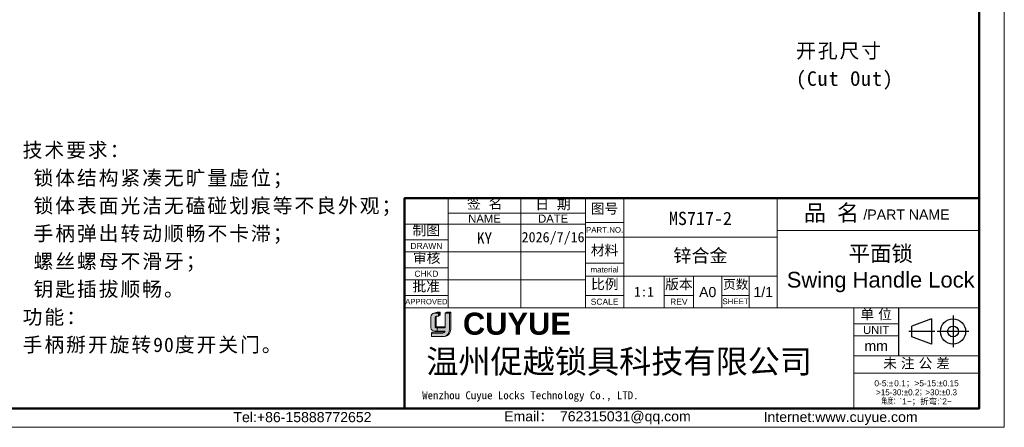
# Model space of a CAD drawing. Header units: millimetres. Extents: x 684 to 1227, y 21 to 405.
# Tile 6 of 28: x 870 to 1227, y 21 to 169. Entities that reach past the tile are written whole.
import ezdxf

# ---------------------------------------------------------------- set-up
doc = ezdxf.new("R2010")
doc.units = ezdxf.units.MM
doc.header["$LTSCALE"] = 2
for name, color, linetype, lineweight in [('0007', 7, 'Continuous', 5), ('实线层', 7, 'Continuous', 25), ('尺寸线层', 3, 'Continuous', 18), ('粗实线层', 7, 'Continuous', 50), ('细实线层', 3, 'Continuous', 18)]:
    doc.layers.add(name, color=color, linetype=linetype, lineweight=lineweight)
doc.styles.add('ARIAL', font='arial.ttf')
doc.styles.add('TEXTSTYLE_2', font='arial.ttf')
doc.styles.add('TEXTSTYLE_3', font='arial.ttf')
doc.styles.add('TEXTSTYLE_4', font='arial.ttf')

msp = doc.modelspace()

# ---------------------------------------------------------------- hatches: boundary and pattern name
at = {"layer": '实线层'}
h = msp.add_hatch(color=30, dxfattribs=at)
edge = h.paths.add_edge_path(flags=0)
edge.add_arc((1021.388859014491, 60.70655062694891), 0.5223099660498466, 103.89623382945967, 180.1196323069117, ccw=False)
edge.add_line((1021.263418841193, 61.21357376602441), (1022.080079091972, 61.21357376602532))
edge.add_line((1022.080079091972, 61.21357376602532), (1022.080079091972, 62.33110568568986))
edge.add_line((1022.080079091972, 62.33110568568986), (1020.438860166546, 62.33110568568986))
edge.add_arc((1020.953111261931, 60.78975798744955), 1.624871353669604, 108.4506221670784, 173.4013944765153)
edge.add_line((1019.339003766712, 60.97647678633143), (1019.339003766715, 57.02993528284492))
edge.add_arc((1020.729358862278, 57.15946205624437), 1.39637547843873, 185.3223660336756, 272.7233690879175)
edge.add_line((1020.795706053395, 55.76466367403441), (1021.67068658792, 55.76466367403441))
edge.add_line((1021.67068658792, 55.76466367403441), (1021.670686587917, 57.02993528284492))
edge.add_line((1021.670686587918, 57.02993528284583), (1021.276799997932, 57.02993528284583))
edge.add_arc((1021.243956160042, 57.40622563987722), 0.3777209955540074, 177.6597996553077, 274.98831874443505, ccw=False)
edge.add_line((1020.866550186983, 57.42164906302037), (1020.866550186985, 60.70546005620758))
h = msp.add_hatch(color=254, dxfattribs=at)
h.paths.add_polyline_path([(1021.632526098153, 62.6635006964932), (1020.438860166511, 62.33110568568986), (1022.080079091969, 62.33110568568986), (1022.644533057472, 62.6635006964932)], flags=0)
h.paths.add_polyline_path([(1024.484068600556, 62.33110568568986), (1026.082974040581, 62.33110568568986), (1026.552876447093, 62.6635006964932), (1025.073456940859, 62.6635006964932)], flags=0)
h = msp.add_hatch(color=251, dxfattribs=at)
edge = h.paths.add_edge_path(flags=0)
edge.add_line((1021.243217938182, 57.64889364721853), (1021.243217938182, 60.7054600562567))
edge.add_arc((1021.765526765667, 60.70655062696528), 0.5223099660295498, 103.89623382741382, 180.1196323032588, ccw=False)
edge.add_line((1021.640086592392, 61.21357376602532), (1021.263418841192, 61.21357376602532))
edge.add_arc((1021.388859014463, 60.70655062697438), 0.5223099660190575, 103.8962338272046, 180.1196323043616)
edge.add_line((1020.866550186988, 60.70546005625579), (1020.866550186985, 57.42164906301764))
edge.add_arc((1021.243956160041, 57.40622563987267), 0.3777209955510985, 177.6597996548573, 274.9883187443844)
edge.add_line((1021.27679999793, 57.0299352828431), (1024.484068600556, 57.02993528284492))
edge.add_line((1024.484068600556, 57.02993528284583), (1024.484068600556, 57.34790420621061))
edge.add_line((1024.484068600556, 57.34790420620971), (1021.484282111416, 57.34790420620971))
edge.add_arc((1021.539989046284, 57.6395497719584), 0.2969181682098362, 178.1966309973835, 259.1862447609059, ccw=False)
msp.add_hatch(color=251, dxfattribs=at).paths.add_polyline_path([(1022.080079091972, 61.21357376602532), (1022.644533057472, 61.64246091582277), (1022.644533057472, 62.6635006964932), (1022.080079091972, 62.33110568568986)], flags=0)
h = msp.add_hatch(color=251, dxfattribs=at)
edge = h.paths.add_edge_path(flags=0)
edge.add_line((1026.552876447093, 62.6635006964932), (1026.082974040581, 62.33110568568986))
edge.add_line((1026.082974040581, 62.33110568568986), (1026.082974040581, 56.47141040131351))
edge.add_arc((1023.430913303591, 56.36797075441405), 2.654077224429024, -71.74154242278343, 2.2336036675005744, ccw=False)
edge.add_arc((1023.8226938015, 56.54300388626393), 2.731121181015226, 279.2658368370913, 358.4978790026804)
edge.add_line((1026.552876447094, 56.47141040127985), (1026.552876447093, 62.6635006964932))
h = msp.add_hatch(color=251, dxfattribs=at)
edge = h.paths.add_edge_path(flags=0)
edge.add_line((1019.851808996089, 55.46399533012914), (1019.515613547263, 55.09400055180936))
edge.add_line((1019.515613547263, 55.09400055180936), (1023.686590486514, 55.09400055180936))
edge.add_arc((1023.533777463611, 56.08517657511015), 1.002886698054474, 278.7644802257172, 323.8869948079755)
edge.add_line((1024.343965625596, 55.49409547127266), (1019.851808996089, 55.46399533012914))
at = {"layer": '尺寸线层'}
h = msp.add_hatch(color=179, dxfattribs=at)
edge = h.paths.add_edge_path(flags=0)
edge.add_line((1026.082974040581, 62.33110568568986), (1024.484068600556, 62.33110568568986))
edge.add_line((1024.484068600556, 62.33110568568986), (1024.484068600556, 57.02993528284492))
edge.add_line((1024.484068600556, 57.02993528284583), (1021.670686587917, 57.02993528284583))
edge.add_line((1021.670686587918, 57.02993528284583), (1021.670686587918, 55.76466367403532))
edge.add_line((1021.670686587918, 55.76466367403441), (1024.484068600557, 55.76466367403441))
edge.add_arc((1023.533777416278, 56.08517665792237), 1.002886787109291, 278.7644821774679, 341.36184450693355, ccw=False)
edge.add_line((1023.686590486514, 55.09400055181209), (1019.515613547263, 55.09400055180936))
edge.add_line((1019.515613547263, 55.09400055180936), (1019.515613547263, 53.81227593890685))
edge.add_line((1019.515613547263, 53.81227593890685), (1023.776349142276, 53.81227593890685))
edge.add_arc((1023.822693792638, 56.54300337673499), 2.731120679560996, 269.0276957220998, 279.2658387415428)
edge.add_arc((1023.430913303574, 56.36797075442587), 2.654077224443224, 288.258457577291, 362.2336036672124)
edge.add_line((1026.082974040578, 56.47141040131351), (1026.082974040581, 62.33110568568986))

# ---------------------------------------------------------------- linework, layer by layer
at = {"color": 0, "linetype": 'Continuous'}
for p, q in [((1188.672556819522, 64.26527060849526), (1188.672556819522, 46.8670447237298)), ((1188.672556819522, 64.26527060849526), (1188.672556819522, 46.8670447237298)), ((1208.473597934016, 61.38702869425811), (1208.473597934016, 49.93690242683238)), ((1208.473597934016, 61.38702869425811), (1208.473597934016, 49.93690242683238)), ((1200.642921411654, 60.21519052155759), (1193.4987183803, 57.62813156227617)), ((1200.642921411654, 60.21519052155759), (1193.4987183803, 57.62813156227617)), ((1193.4987183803, 53.69579955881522), (1193.4987183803, 57.62813156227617)), ((1193.4987183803, 53.69579955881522), (1193.4987183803, 57.62813156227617)), ((1200.642921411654, 60.21519052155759), (1200.642921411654, 51.10874059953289)), ((1200.642921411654, 60.21519052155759), (1200.642921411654, 51.10874059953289)), ((1201.936841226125, 55.66196556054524), (1192.487430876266, 55.66196556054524)), ((1201.936841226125, 55.66196556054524), (1192.487430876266, 55.66196556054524)), ((1200.642921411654, 51.10874059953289), (1193.4987183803, 53.69579955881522)), ((1200.642921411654, 51.10874059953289), (1193.4987183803, 53.69579955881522)), ((1214.19866106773, 55.66196556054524), (1202.748534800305, 55.66196556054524)), ((1214.19866106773, 55.66196556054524), (1202.748534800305, 55.66196556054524))]:
    msp.add_line(p, q, dxfattribs=at)
for radius in [4.553224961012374, 4.553224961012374, 1.966166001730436, 1.966166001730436]:
    msp.add_circle((1208.473597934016, 55.66196556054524), radius, dxfattribs=at)
at = {"layer": '0007'}
for p, q in [((1019.339003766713, 57.0299352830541), (1019.339003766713, 60.97647678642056)), ((1020.438860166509, 62.33110568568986), (1021.632526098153, 62.6635006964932)), ((1020.438860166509, 62.33110568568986), (1022.080079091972, 62.33110568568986)), ((1020.866550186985, 57.42164906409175), (1020.866550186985, 60.70546002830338)), ((1021.243217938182, 57.64889364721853), (1021.243217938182, 60.70546002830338)), ((1021.26341884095, 61.21357376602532), (1022.080079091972, 61.21357376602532)), ((1021.632526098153, 62.6635006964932), (1022.644533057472, 62.6635006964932)), ((1022.080079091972, 62.33110568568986), (1022.644533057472, 62.6635006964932)), ((1022.080079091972, 61.21357376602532), (1022.080079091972, 62.33110568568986)), ((1022.080079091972, 61.21357376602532), (1022.644533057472, 61.64246091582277)), ((1022.644533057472, 61.64246091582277), (1022.644533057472, 62.6635006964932)), ((1024.484068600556, 62.33110568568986), (1025.073456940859, 62.6635006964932)), ((1024.484068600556, 62.33110568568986), (1026.082974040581, 62.33110568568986)), ((1024.484068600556, 57.02993528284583), (1024.484068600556, 62.33110568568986)), ((1025.073456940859, 62.6635006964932), (1026.552876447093, 62.6635006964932)), ((1026.082974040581, 62.33110568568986), (1026.552876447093, 62.6635006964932)), ((1026.082974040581, 62.33110568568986), (1026.082974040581, 56.47141040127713)), ((1026.552876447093, 62.6635006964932), (1026.552876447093, 56.47141040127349)), ((1021.484282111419, 57.34790420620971), (1024.484068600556, 57.34790420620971)), ((1019.515613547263, 55.09400055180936), (1019.851808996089, 55.46399533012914)), ((1019.515613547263, 53.81227593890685), (1019.515613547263, 55.09400055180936)), ((1019.515613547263, 55.09400055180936), (1023.68659048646, 55.09400055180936)), ((1019.515613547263, 53.81227593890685), (1023.776349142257, 53.81227593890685)), ((1019.851808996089, 55.46399533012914), (1024.343965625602, 55.49409547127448)), ((1020.795706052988, 55.76466367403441), (1024.484068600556, 55.76466367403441)), ((1021.276799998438, 57.02993528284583), (1024.484068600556, 57.02993528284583)), ((1021.670686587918, 57.02993528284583), (1021.670686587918, 55.76466367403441))]:
    msp.add_line(p, q, dxfattribs=at)
for centre, radius, start, end in [((1020.953111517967, 60.78975777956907), 1.624871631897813, 108.4506284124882, 173.4013882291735), ((1021.388858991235, 60.70655064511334), 0.5223099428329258, 103.8962318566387, 180.1196373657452), ((1021.765526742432, 60.70655064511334), 0.5223099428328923, 103.896231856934, 180.1196373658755), ((1021.243956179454, 57.40622566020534), 0.3777210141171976, 177.6598026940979, 274.9883156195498), ((1021.539989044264, 57.63954977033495), 0.2969181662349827, 178.1966306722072, 259.1862450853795), ((1020.729358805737, 57.15946199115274), 1.396375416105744, 185.322363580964, 272.7233715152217), ((1023.533777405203, 56.08517667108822), 1.002886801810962, 278.7644826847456, 341.3618439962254), ((1023.822693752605, 56.54300392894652), 2.731121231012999, 269.0276967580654, 358.4978781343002), ((1023.430913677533, 56.36797049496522), 2.654076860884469, 288.2424993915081, 2.233609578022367)]:
    msp.add_arc(centre, radius, start, end, dxfattribs=at)
at = {"layer": '粗实线层'}
for points in [[(716.8477192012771, 395.6182072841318), (1217.913272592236, 395.6182072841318), (1217.913272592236, 27.75146722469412), (716.8477192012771, 27.75146722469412)], [(716.847719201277, 395.6182072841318), (1217.913272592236, 395.6182072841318), (1217.913272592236, 27.75146722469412), (716.847719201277, 27.75146722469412)]]:
    msp.add_lwpolyline(points, close=True, dxfattribs=at)
msp.add_lwpolyline([(1217.912987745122, 103.8996916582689), (1136.760328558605, 103.8996916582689), (1009.820909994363, 103.8981684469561), (1009.820909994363, 27.7150189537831)], dxfattribs=at)
msp.add_lwpolyline([(1217.912987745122, 103.8996916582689), (1136.760328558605, 103.8996916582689), (1009.820909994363, 103.8981684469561), (1009.820909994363, 27.7150189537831)], dxfattribs=at)
at = {"layer": '细实线层'}
for p, q in [((1025.610896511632, 103.8981684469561), (1025.610896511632, 64.27699857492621)), ((1051.927540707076, 103.8981684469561), (1051.927540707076, 64.27699857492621)), ((1075.318751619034, 103.9319623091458), (1075.318751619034, 64.27699857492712)), ((1075.32011332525, 103.8981684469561), (1075.32011332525, 64.27699857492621)), ((1089.208091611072, 103.8991210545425), (1089.208091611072, 64.27699857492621)), ((1144.760328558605, 103.8996916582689), (1144.760328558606, 64.27699857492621)), ((1144.760328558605, 103.8996916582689), (1144.760328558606, 64.27699857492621)), ((1025.610896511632, 98.4886360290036), (1075.32011332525, 98.48863602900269)), ((1009.820909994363, 94.54113939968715), (1075.32011332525, 94.54113939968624)), ((1075.318751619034, 95.15974757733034), (1089.208091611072, 95.15974757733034)), ((1075.318751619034, 89.75021515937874), (1144.765451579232, 89.75021515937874)), ((1075.318751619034, 89.75021515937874), (1144.765451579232, 89.75021515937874)), ((1144.760328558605, 92.20340534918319), (1217.912987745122, 92.20340534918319)), ((1144.760328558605, 92.20340534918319), (1217.912987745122, 92.20340534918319)), ((1009.820909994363, 88.83919982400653), (1025.610896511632, 88.83919982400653)), ((1009.820909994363, 84.45309245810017), (1075.32011332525, 84.45309245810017)), ((1009.820909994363, 78.75115288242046), (1025.610896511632, 78.75115288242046)), ((1075.318751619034, 80.39318611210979), (1089.208091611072, 80.39318611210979)), ((1075.318751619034, 75.7146715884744), (1144.765451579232, 75.7146715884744)), ((1075.318751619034, 75.7146715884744), (1144.765451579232, 75.7146715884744)), ((1103.82844949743, 75.7146715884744), (1103.82844949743, 64.27699857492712)), ((1114.501310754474, 75.7146715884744), (1114.501310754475, 64.27699857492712)), ((1124.735561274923, 75.7146715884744), (1124.735561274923, 64.27699857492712)), ((1124.735561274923, 75.7146715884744), (1124.735561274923, 64.27699857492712)), ((1134.677404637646, 75.7146715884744), (1134.677404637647, 64.27699857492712)), ((1134.677404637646, 75.7146715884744), (1134.677404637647, 64.27699857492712)), ((1009.820909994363, 74.36504551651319), (1075.32011332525, 74.36504551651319)), ((1009.820909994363, 68.66310594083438), (1025.610896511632, 68.66310594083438)), ((1075.318751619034, 68.69689980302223), (1089.208091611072, 68.69689980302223)), ((1103.82844949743, 68.69689980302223), (1114.501310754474, 68.69689980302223)), ((1124.735561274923, 68.69689980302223), (1134.677404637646, 68.69689980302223)), ((1124.735561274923, 68.69689980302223), (1134.677404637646, 68.69689980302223)), ((1009.820909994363, 64.27699857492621), (1172.59002050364, 64.27699857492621)), ((1009.820909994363, 64.27699857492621), (1172.59002050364, 64.27699857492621)), ((1172.59002050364, 64.27699857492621), (1172.59002050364, 27.87295049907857)), ((1172.59002050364, 64.27699857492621), (1172.59002050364, 27.87295049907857)), ((1172.590163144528, 64.26527060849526), (1217.913272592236, 64.26527060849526)), ((1172.590163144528, 64.26527060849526), (1172.590163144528, 27.71501895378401)), ((1172.590163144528, 64.26527060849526), (1217.913272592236, 64.26527060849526)), ((1172.590163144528, 64.26527060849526), (1172.590163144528, 27.71501895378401)), ((1172.590163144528, 58.41712745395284), (1188.672556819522, 58.41712745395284)), ((1172.590163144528, 58.41712745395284), (1188.672556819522, 58.41712745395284)), ((1172.590163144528, 54.03102008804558), (1188.672556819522, 54.03102008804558)), ((1172.590163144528, 54.03102008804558), (1188.672556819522, 54.03102008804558)), ((1172.590163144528, 46.8670447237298), (1217.913272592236, 46.8670447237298)), ((1172.590163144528, 46.8670447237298), (1217.913272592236, 46.8670447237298)), ((1172.590163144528, 40.58029083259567), (1217.913272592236, 40.58029083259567)), ((1172.590163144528, 40.58029083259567), (1217.913272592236, 40.58029083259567))]:
    msp.add_line(p, q, dxfattribs=at)
for points in [[(684.2702097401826, 404.7559309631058), (1227.050996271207, 404.7559309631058), (1227.050996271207, 20.9715364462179), (684.2702097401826, 20.9715364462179)], [(684.2702097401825, 404.7559309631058), (1227.050996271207, 404.7559309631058), (1227.050996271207, 20.9715364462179), (684.2702097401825, 20.9715364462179)]]:
    msp.add_lwpolyline(points, close=True, dxfattribs=at)

# ---------------------------------------------------------------- texts
at = {"color": 0, "linetype": 'Continuous', "attachment_point": 2, "line_spacing_factor": 0.8999999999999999}
for s, insert, char_height, width, style in [('签  名', (1038.829741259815, 103.761889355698), 3.655089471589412, 16.07668259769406, 'TEXTSTYLE_2'), ('日  期', (1063.593161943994, 103.5725475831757), 3.655089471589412, 16.07668259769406, 'TEXTSTYLE_2'), ('图号', (1082.26342161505, 101.9731428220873), 3.655089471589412, 10.70826993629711, 'TEXTSTYLE_2'), ('{\\fSimSun|b0|i0|c0|p34;品 名}', (1164.456734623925, 101.5475082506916), 5.84814315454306, 21.42796202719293, 'TEXTSTYLE_2'), ('{\\fSimSun|b0|i0|c0|p34;品 名}', (1164.456734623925, 101.5475082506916), 5.84814315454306, 21.42796202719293, 'TEXTSTYLE_2'), ('/PART NAME', (1191.615103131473, 99.82391727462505), 3.655089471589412, 31.12940512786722, 'TEXTSTYLE_3'), ('/PART NAME', (1191.615103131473, 99.82391727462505), 3.655089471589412, 31.12940512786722, 'TEXTSTYLE_3'), ('PART.NO.', (1082.26342161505, 93.47840642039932), 2.04685010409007, 13.47573061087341, 'TEXTSTYLE_3'), ('材料', (1082.26342161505, 86.89924537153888), 3.655089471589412, 10.70826993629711, 'TEXTSTYLE_2'), ('material', (1082.26342161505, 79.07735390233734), 2.04685010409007, 12.8441746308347, 'TEXTSTYLE_3'), ('比例', (1082.324200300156, 74.64064524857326), 3.655089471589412, 10.70826993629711, 'TEXTSTYLE_2'), ('版本', (1109.164880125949, 74.61762236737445), 3.655089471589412, 10.70826993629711, 'TEXTSTYLE_2'), ('页数', (1129.758950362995, 74.41135294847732), 3.362682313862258, 9.851608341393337, 'TEXTSTYLE_2'), ('页数', (1129.758950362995, 74.41135294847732), 3.362682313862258, 9.851608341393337, 'TEXTSTYLE_2'), ('A0', (1119.618436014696, 71.76717495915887), 3.655089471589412, 5.368412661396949, 'TEXTSTYLE_2'), ('A0', (1119.618436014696, 71.76717495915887), 3.655089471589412, 5.368412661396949, 'TEXTSTYLE_2'), ('1/1', (1139.721428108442, 71.76717495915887), 3.655089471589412, 8.052618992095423, 'TEXTSTYLE_2'), ('1/1', (1139.721428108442, 71.76717495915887), 3.655089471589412, 8.052618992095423, 'TEXTSTYLE_2'), ('SCALE', (1082.26342161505, 67.5272711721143), 2.193053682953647, 10.02771758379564, 'TEXTSTYLE_3'), ('REV', (1109.164880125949, 67.5272711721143), 2.193053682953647, 4.757239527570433, 'TEXTSTYLE_4'), ('SHEET', (1129.706482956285, 67.60037296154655), 2.04685010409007, 8.457314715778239, 'TEXTSTYLE_4'), ('SHEET', (1129.706482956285, 67.60037296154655), 2.04685010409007, 8.457314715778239, 'TEXTSTYLE_4'), ('单 位', (1180.631359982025, 63.72375578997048), 3.655089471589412, 13.39247626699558, 'TEXTSTYLE_2'), ('单 位', (1180.631359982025, 63.72375578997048), 3.655089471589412, 13.39247626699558, 'TEXTSTYLE_2'), ('UNIT', (1180.631359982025, 57.68610955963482), 2.92407157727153, 9.511385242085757, 'TEXTSTYLE_3'), ('UNIT', (1180.631359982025, 57.68610955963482), 2.92407157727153, 9.511385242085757, 'TEXTSTYLE_3'), ('mm', (1180.631359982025, 52.27657714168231), 3.655089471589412, 8.478720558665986, 'TEXTSTYLE_3'), ('mm', (1180.631359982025, 52.27657714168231), 3.655089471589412, 8.478720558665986, 'TEXTSTYLE_3'), ('未 注 公 差', (1195.277224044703, 45.98439654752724), 3.655089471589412, 29.46915886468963, 'TEXTSTYLE_2'), ('未 注 公 差', (1195.277224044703, 45.98439654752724), 3.655089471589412, 29.46915886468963, 'TEXTSTYLE_2'), ('{\\C256;Email\\fSimSun|b0|i0|c0|p34;： \\farial|b0|i0|c0|p34;762315031@qq.com}', (1079.674509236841, 26.77418578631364), 3.647793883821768, 74.08785265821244, 'TEXTSTYLE_3'), ('{\\C256;Internet:www.cuyue.com}', (1167.750692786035, 26.53553593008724), 3.647793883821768, 108.1273010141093, 'TEXTSTYLE_3'), ('{\\C256;Internet:www.cuyue.com}', (1167.750692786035, 26.53553593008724), 3.647793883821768, 108.1273010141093, 'TEXTSTYLE_3')]:
    msp.add_mtext(s, dxfattribs=dict(at, insert=insert, char_height=char_height, width=width, style=style))
at = {"linetype": 'Continuous', "attachment_point": 2, "line_spacing_factor": 0.8999999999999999}
for s, insert, char_height, width, style in [('NAME', (1038.769218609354, 97.97692350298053), 2.92407157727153, 11.7723773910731, 'TEXTSTYLE_3'), ('DATE', (1063.623827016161, 97.97692350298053), 2.92407157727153, 10.87015456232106, 'TEXTSTYLE_3'), ('制图', (1017.669423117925, 94.12135149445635), 3.655089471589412, 10.70826993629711, 'TEXTSTYLE_2'), ('DRAWN', (1017.715903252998, 87.74267298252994), 2.193053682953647, 11.55225676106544, 'TEXTSTYLE_3'), ('审核', (1017.798819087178, 84.13398285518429), 3.655089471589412, 10.70826993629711, 'TEXTSTYLE_2'), ('CHKD', (1017.715903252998, 77.65462604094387), 2.193053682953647, 8.666230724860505, 'TEXTSTYLE_3'), ('批准', (1017.649885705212, 73.80339273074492), 3.655089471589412, 10.70826993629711, 'TEXTSTYLE_2'), ('APPROVED', (1017.715903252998, 67.45692641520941), 1.973748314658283, 15.29104642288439, 'TEXTSTYLE_3'), ('Tel:+86-15888772652', (972.8263111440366, 26.48034838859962), 3.647793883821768, 51.78269879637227, 'TEXTSTYLE_3')]:
    msp.add_mtext(s, dxfattribs=dict(at, insert=insert, char_height=char_height, width=width, style=style))
at = {"color": 0, "lineweight": 13, "char_height": 4.800000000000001, "width": 92.58706157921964, "attachment_point": 5}
for s, insert in [('{\\fFangSong|b0|i0|c134|p34;\\C3;MS717-2}', (1116.984210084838, 96.55821965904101)), ('{\\fFangSong|b0|i0|c134|p34;\\C3;锌合金}', (1116.984210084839, 82.8782616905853)), ('{\\fFangSong|b0|i0|c134|p34;\\C3;锌合金}', (1116.984210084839, 82.8782616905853))]:
    msp.add_mtext(s, dxfattribs=dict(at, insert=insert))
at = {"color": 0, "insert": (1182.278120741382, 78.28706020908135), "char_height": 5.690558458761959, "width": 130.1801887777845, "attachment_point": 5, "style": 'ARIAL'}
msp.add_mtext('{\\fFangSong|b0|i0|c134|p34;平面锁\\P\\fArial|b0|i0|c134|p34;Swing Handle Lock}', dxfattribs=at)
msp.add_mtext('{\\fFangSong|b0|i0|c134|p34;平面锁\\P\\fArial|b0|i0|c134|p34;Swing Handle Lock}', dxfattribs=at)
at = {"color": 0, "insert": (1096.518270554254, 70.04269332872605), "char_height": 3.501882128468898, "width": 24.36726314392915, "attachment_point": 5}
msp.add_mtext('1:1', dxfattribs=at)
at = {"color": 7, "linetype": 'Continuous', "attachment_point": 1, "line_spacing_factor": 0.8999999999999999}
for s, insert, char_height, width, style in [('{\\fArial|b1|i0|c134|p34;\\C30;CU\\C179;YUE}', (1030.944934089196, 62.48787321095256), 8, 62.40224347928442, 'TEXTSTYLE_2'), ('{\\fsimsun|b0|i0|c134|p34;\\C0;Wenzhou Cuyue Locks Technology Co., LTD.}', (1016.191283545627, 34.00962612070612), 2.88, 120.2087700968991, 'TEXTSTYLE_3')]:
    msp.add_mtext(s, dxfattribs=dict(at, insert=insert, char_height=char_height, width=width, style=style))
at = {"color": 0, "linetype": 'Continuous', "lineweight": 13, "insert": (1195.251717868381, 38.02172820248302), "char_height": 2.188676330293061, "width": 44.49129103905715, "attachment_point": 2, "line_spacing_factor": 0.8999999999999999, "style": 'TEXTSTYLE_2'}
msp.add_mtext('0-5:{\\Fgdt,gbcbig.shx;`\\fsimsun|b0|i0|c0|p34;\\W0.16667; \\farial|b0|i0|c0|p34;\\W1;0.1\\fsimsun|b0|i0|c0|p34;；}>5-15:{\\Fgdt,gbcbig.shx;`0.15\\P>15-30:`0.2；>30:`0.3\\P角度：}`1~{\\fsimsun|b0|i0|c0|p34;；折弯}:`2~', dxfattribs=at)
msp.add_mtext('0-5:{\\Fgdt,gbcbig.shx;`\\fsimsun|b0|i0|c0|p34;\\W0.16667; \\farial|b0|i0|c0|p34;\\W1;0.1\\fsimsun|b0|i0|c0|p34;；}>5-15:{\\Fgdt,gbcbig.shx;`0.15\\P>15-30:`0.2；>30:`0.3\\P角度：}`1~{\\fsimsun|b0|i0|c0|p34;；折弯}:`2~', dxfattribs=at)
at = {"layer": '尺寸线层', "char_height": 5.25, "width": 170.6168156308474, "attachment_point": 1, "line_spacing_factor": 1.150569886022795}
for s, insert in [('{\\fSimSun|b1|i0|c134|p2;\\T1.1;开孔尺寸\\P(Cut Out)}', (1151.629929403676, 159.906130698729)), ('{\\fSimSun|b1|i0|c134|p2;\\T1.1;技术要求：\\P 锁体结构紧凑无旷量虚位；\\P 锁体表面光洁无磕碰划痕等不良外观；\\P 手柄弹出转动顺畅不卡滞；\\P 螺丝螺母不滑牙；\\P 钥匙插拔顺畅。\\P功能：\\P手柄掰开旋转90度开关门。}', (871.4656700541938, 123.9669024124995))]:
    msp.add_mtext(s, dxfattribs=dict(at, insert=insert))
at = {"layer": '尺寸线层', "color": 6, "insert": (1017.66816121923, 49.07344240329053), "char_height": 8.5358, "width": 156.6994640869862, "attachment_point": 1}
msp.add_mtext('{\\fSimSun|b0|i0|c134|p2;\\C0;温州促越锁具科技有限公司}', dxfattribs=at)
msp.add_mtext('{\\fSimSun|b0|i0|c134|p2;\\C0;温州促越锁具科技有限公司}', dxfattribs=at)
at = {"layer": '细实线层', "insert": (1038.769218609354, 89.49711592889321), "char_height": 4, "attachment_point": 5}
msp.add_mtext_dynamic_manual_height_columns('KY', width=13.15832209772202, gutter_width=1, heights=[0], dxfattribs=at)
at = {"layer": '细实线层', "insert": (1052.194215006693, 91.68978983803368), "char_height": 3.7282, "attachment_point": 1}
msp.add_mtext('2026/7/16', dxfattribs=at)

doc.saveas('drawing.dxf')
